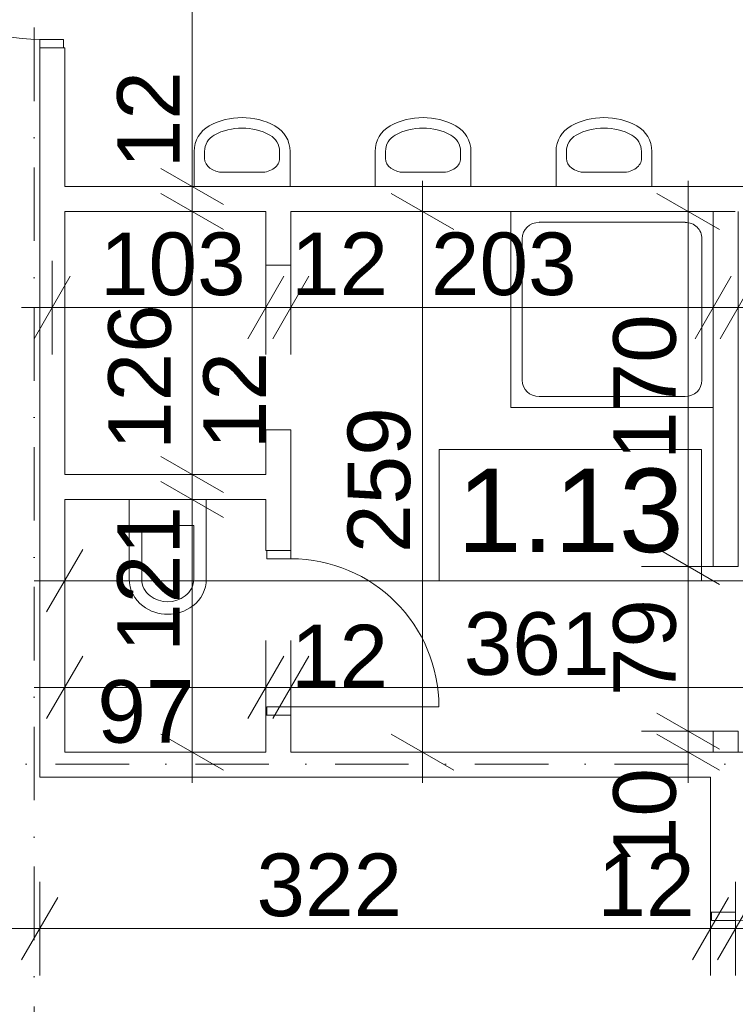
# Model space of a CAD drawing. Extents: x -283435 to 14216, y -77540 to 30522.
# Tile 152 of 177: x -31672 to -28239, y -67814 to -63094. Entities that reach past the tile are written whole.
import ezdxf

# ---------------------------------------------------------------- set-up
doc = ezdxf.new("R2010")
doc.units = 0
doc.header["$MEASUREMENT"] = 0
doc.linetypes.add('Kropki i Kreski', pattern=[670.277762, 352.777767, -176.388884, 0, -141.111112])
for name, color, linetype in [('Drzwi ArchiCAD', 7, 'Continuous'), ('SANITARNE', 7, 'Continuous'), ('WYMIARY', 7, 'Continuous'), ('ŚCIANY', 7, 'Continuous')]:
    doc.layers.add(name, color=color, linetype=linetype)
for name, color, linetype, lineweight in [('Drzwi ArchiCAD_Nr_Pióra__3', 3, 'Continuous', 18), ('Drzwi ArchiCAD_Nr_Pióra__7', 7, 'Continuous', 18), ('OPISY_Nr_Pióra__65', 65, 'Continuous', 18), ('OPISY_Nr_Pióra__86', 86, 'Continuous', 18), ('OSIE_Nr_Pióra__5', 5, 'Continuous', 18), ('OSIE_Nr_Pióra__7', 7, 'Continuous', 18), ('SANITARNE_Nr_Pióra__6', 6, 'Continuous', 9), ('WYMIARY_Nr_Pióra__4', 4, 'Continuous', 18), ('WYMIARY_Nr_Pióra__5', 5, 'Continuous', 18), ('ŚCIANY_Nr_Pióra__7', 7, 'Continuous', 18)]:
    doc.layers.add(name, color=color, linetype=linetype, lineweight=lineweight)
doc.styles.add('GENERATED_STYLE_1', font='arial.ttf')
doc.styles.add('GENERATED_STYLE_2', font='txt')
doc.dimstyles.new('GENERATED_STYLE__1', dxfattribs={"dimtxt": 300, "dimasz": 228, "dimexe": 0.18, "dimexo": 0, "dimgap": 0.09, "dimtad": 1, "dimdec": 0, "dimlfac": 0.1, "dimzin": 0, "dimdsep": 46, "dimtxsty": 'GENERATED_STYLE_2', "dimblk": 'ARROWHEAD_2', "dimblk1": 'ARROWHEAD_2', "dimblk2": 'ARROWHEAD_2', "dimcen": 0.09, "dimclrd": 256, "dimclre": 256, "dimclrt": 256, "dimazin": 0, "dimtfac": 1, "dimtdec": 4, "dimtmove": 0, "dimatfit": 3, "dimfxl": 1, "dimtolj": 1, "dimtzin": 0, "dimarcsym": 0})
doc.dimstyles.new('GENERATED_STYLE__2', dxfattribs={"dimtxt": 300, "dimasz": 228, "dimexe": 0.18, "dimexo": 0, "dimgap": 0.09, "dimtad": 1, "dimtih": 1, "dimtoh": 1, "dimdec": 0, "dimlfac": 0.1, "dimzin": 0, "dimdsep": 46, "dimtxsty": 'GENERATED_STYLE_2', "dimblk": 'ARROWHEAD_2', "dimblk1": 'ARROWHEAD_2', "dimblk2": 'ARROWHEAD_2', "dimcen": 0.09, "dimclrd": 256, "dimclre": 256, "dimclrt": 256, "dimazin": 0, "dimtfac": 1, "dimtdec": 4, "dimtmove": 0, "dimatfit": 3, "dimfxl": 1, "dimtolj": 1, "dimtzin": 0, "dimarcsym": 0})
doc.dimstyles.new('GENERATED_STYLE__3', dxfattribs={"dimtxt": 300, "dimasz": 228, "dimexe": 0.18, "dimexo": 0, "dimgap": 0.09, "dimtad": 1, "dimtih": 1, "dimtoh": 1, "dimdec": 0, "dimlfac": 0.1, "dimzin": 0, "dimdsep": 46, "dimtxsty": 'GENERATED_STYLE_2', "dimblk": 'ARROWHEAD_2', "dimblk1": 'ARROWHEAD_2', "dimblk2": 'ARROWHEAD_2', "dimcen": 0.09, "dimclrd": 256, "dimclre": 256, "dimclrt": 256, "dimazin": 0, "dimtfac": 1, "dimtdec": 4, "dimtmove": 2, "dimatfit": 3, "dimfxl": 1, "dimtolj": 1, "dimtzin": 0, "dimarcsym": 0})
doc.dimstyles.new('GENERATED_STYLE__4', dxfattribs={"dimtxt": 300, "dimasz": 228, "dimexe": 0.18, "dimexo": 0, "dimgap": 0.09, "dimtad": 1, "dimdec": 0, "dimlfac": 0.1, "dimzin": 0, "dimdsep": 46, "dimtxsty": 'GENERATED_STYLE_2', "dimblk": 'ARROWHEAD_2', "dimblk1": 'ARROWHEAD_2', "dimblk2": 'ARROWHEAD_2', "dimcen": 0.09, "dimclrd": 256, "dimclre": 256, "dimclrt": 256, "dimazin": 0, "dimtfac": 1, "dimtdec": 4, "dimtmove": 2, "dimatfit": 3, "dimfxl": 1, "dimtolj": 1, "dimtzin": 0, "dimarcsym": 0})

# ---------------------------------------------------------------- blocks, each defined once
blk = doc.blocks.new('Ściana_167', base_point=(-13406.1, -66665.5))
at = {"layer": 'ŚCIANY_Nr_Pióra__7', "linetype": 'Continuous'}
for p, q in [((-30490.8, -66605.5), (-31456.1, -66605.5)), ((-27720.8, -66605.5), (-30370.8, -66605.5)), ((-31576.1, -66725.5), (-28358.2, -66725.5))]:
    blk.add_line(p, q, dxfattribs=at)
blk = doc.blocks.new('D1 Drzwi proste 12_44')
at = {"layer": 'Drzwi ArchiCAD_Nr_Pióra__3', "linetype": 'Continuous'}
for p, q in [((410, 0), (410, 820)), ((-410, 0), (-450, 0)), ((-450, 0), (-450, -115)), ((-410, -115), (-410, 0)), ((450, 0), (410, 0)), ((410, 0), (410, -115)), ((450, -115), (450, 0)), ((-450, -115), (-410, -115)), ((410, -115), (450, -115))]:
    blk.add_line(p, q, dxfattribs=at)
blk.add_arc((410, 0), 820, 90, 180, dxfattribs=at)
at = {"layer": 'Drzwi ArchiCAD_Nr_Pióra__7', "linetype": 'Continuous'}
for p, q in [((-450, 0), (-450, -115)), ((450, 0), (450, -115))]:
    blk.add_line(p, q, dxfattribs=at)
blk = doc.blocks.new('Ściana_168', base_point=(-31516.1, -66665.5))
at = {"layer": 'ŚCIANY_Nr_Pióra__7', "linetype": 'Continuous'}
for p, q in [((-31576.1, -63228.6), (-31461.1, -63228.6)), ((-31576.1, -63228.6), (-31576.1, -66725.5)), ((-31461.1, -63228.6), (-31456.1, -63228.6)), ((-31456.1, -63893), (-31456.1, -63228.6)), ((-31456.1, -65274.4), (-31456.1, -64013)), ((-31456.1, -66605.5), (-31456.1, -65394.4))]:
    blk.add_line(p, q, dxfattribs=at)
at = {"layer": 'Drzwi ArchiCAD', "linetype": 'Continuous', "rotation": 90}
blk.add_blockref('D1 Drzwi proste 12_44', (-31576.1, -62778.6), dxfattribs=at)
blk = doc.blocks.new('D1 Drzwi proste 12_49')
at = {"layer": 'Drzwi ArchiCAD_Nr_Pióra__3', "linetype": 'Continuous'}
for p, q in [((450, 0), (450, 900)), ((-450, 0), (-490, 0)), ((-490, 0), (-490, -115)), ((-450, -115), (-450, 0)), ((490, 0), (450, 0)), ((450, 0), (450, -115)), ((490, -115), (490, 0)), ((-490, -115), (-450, -115)), ((450, -115), (490, -115))]:
    blk.add_line(p, q, dxfattribs=at)
blk.add_arc((450, 0), 900, 90, 180, dxfattribs=at)
at = {"layer": 'Drzwi ArchiCAD_Nr_Pióra__7', "linetype": 'Continuous'}
for p, q in [((-490, 0), (-490, -115)), ((490, 0), (490, -115))]:
    blk.add_line(p, q, dxfattribs=at)
blk = doc.blocks.new('Ściana_177', base_point=(-28358.2, -66665.5))
at = {"layer": 'ŚCIANY_Nr_Pióra__7', "linetype": 'Continuous'}
for p, q in [((-28358.2, -66725.5), (-28358.2, -67372.8)), ((-28353.2, -67372.8), (-28358.2, -67372.8)), ((-28238.2, -67372.8), (-28353.2, -67372.8))]:
    blk.add_line(p, q, dxfattribs=at)
at = {"layer": 'Drzwi ArchiCAD', "linetype": 'Continuous', "rotation": 270}
blk.add_blockref('D1 Drzwi proste 12_49', (-28238.2, -67862.8), dxfattribs=at)
blk = doc.blocks.new('Ściana_372', base_point=(-31516.1, -64013))
at = {"layer": 'ŚCIANY_Nr_Pióra__7', "linetype": 'Continuous'}
for p, q in [((-26760.8, -63893), (-31456.1, -63893)), ((-31456.1, -64013), (-30490.8, -64013)), ((-30370.8, -64013), (-28345.2, -64013))]:
    blk.add_line(p, q, dxfattribs=at)
blk = doc.blocks.new('D1 Drzwi proste 12_129')
at = {"layer": 'Drzwi ArchiCAD_Nr_Pióra__3', "linetype": 'Continuous'}
for p, q in [((355, 0), (355, 710)), ((-355, 0), (-395, 0)), ((-395, 0), (-395, -115)), ((-355, -115), (-355, 0)), ((395, 0), (355, 0)), ((355, 0), (355, -115)), ((395, -115), (395, 0)), ((-395, -115), (-355, -115)), ((355, -115), (395, -115))]:
    blk.add_line(p, q, dxfattribs=at)
blk.add_arc((355, 0), 710, 90, 180, dxfattribs=at)
at = {"layer": 'Drzwi ArchiCAD_Nr_Pióra__7', "linetype": 'Continuous'}
for p, q in [((-395, 0), (-395, -115)), ((395, 0), (395, -115))]:
    blk.add_line(p, q, dxfattribs=at)
blk = doc.blocks.new('Puste drzwi_11')
at = {"layer": 'Drzwi ArchiCAD_Nr_Pióra__7', "linetype": 'Continuous'}
for p, q in [((-395, 0), (-395, -120)), ((395, 0), (395, -120))]:
    blk.add_line(p, q, dxfattribs=at)
blk = doc.blocks.new('Ściana_374', base_point=(-30370.8, -66665.5))
at = {"layer": 'ŚCIANY_Nr_Pióra__7', "linetype": 'Continuous'}
for p, q in [((-30490.8, -64013), (-30490.8, -64270.7)), ((-30370.8, -64270.7), (-30370.8, -64013)), ((-30490.8, -65060.7), (-30490.8, -65274.4)), ((-30370.8, -65638.1), (-30370.8, -65060.7)), ((-30490.8, -65394.4), (-30490.8, -65638.1)), ((-30485.8, -65638.1), (-30490.8, -65638.1)), ((-30370.8, -65638.1), (-30485.8, -65638.1)), ((-30485.8, -66428.1), (-30490.8, -66428.1)), ((-30490.8, -66428.1), (-30490.8, -66605.5)), ((-30370.8, -66428.1), (-30485.8, -66428.1)), ((-30370.8, -66605.5), (-30370.8, -66428.1))]:
    blk.add_line(p, q, dxfattribs=at)
at = {"layer": 'Drzwi ArchiCAD', "linetype": 'Continuous', "rotation": 270}
for name, p in [('Puste drzwi_11', (-30370.8, -64665.7)), ('D1 Drzwi proste 12_129', (-30370.8, -66033.1))]:
    blk.add_blockref(name, p, dxfattribs=at)
blk = doc.blocks.new('Ściana_371', base_point=(-31516.1, -65394.4))
at = {"layer": 'ŚCIANY_Nr_Pióra__7', "linetype": 'Continuous'}
for p, q in [((-30490.8, -65274.4), (-31456.1, -65274.4)), ((-31456.1, -65394.4), (-30490.8, -65394.4))]:
    blk.add_line(p, q, dxfattribs=at)
blk = doc.blocks.new('Puste drzwi_12')
at = {"layer": 'Drzwi ArchiCAD_Nr_Pióra__7', "linetype": 'Continuous'}
for p, q in [((-395, 0), (-395, -120)), ((395, 0), (395, -120))]:
    blk.add_line(p, q, dxfattribs=at)
blk = doc.blocks.new('Ściana_370', base_point=(-28345.2, -64013))
at = {"layer": 'ŚCIANY_Nr_Pióra__7', "linetype": 'Continuous'}
for p, q in [((-28345.2, -64013), (-28345.2, -65714.5)), ((-28225.2, -65714.5), (-28225.2, -64013)), ((-28345.2, -66504.5), (-28345.2, -66605.5)), ((-28225.2, -66605.5), (-28225.2, -66504.5)), ((-28345.2, -66605.5), (-28225.2, -66605.5))]:
    blk.add_line(p, q, dxfattribs=at)
at = {"layer": 'Drzwi ArchiCAD', "linetype": 'Continuous', "rotation": 270}
blk.add_blockref('Puste drzwi_12', (-28225.2, -66109.5), dxfattribs=at)
blk = doc.blocks.new('Umywalka 01 12_5')
at = {"layer": 'SANITARNE_Nr_Pióra__6', "linetype": 'Continuous'}
for p, q in [((-230, 0), (-230, -168)), ((230, 0), (-230, 0)), ((230, 0), (230, -168)), ((-91.1, -67.7), (-91.1, -67.7)), ((91.1, -67.7), (-91.1, -67.7)), ((-180, -134.4), (-180, -168)), ((180, -134.4), (180, -168))]:
    blk.add_line(p, q, dxfattribs=at)
for centre, radius, start, end in [((-91.1, -168), 138.9, 180, 241.5254), ((-91.1, -168), 88.9, 180, 241.5254), ((91.1, -168), 88.9, 298.4746, 0), ((91.1, -168), 138.9, 298.4746, 0), ((0, 0), 280, 241.5254, 298.4746), ((0, 0), 330, 241.5254, 298.4746)]:
    blk.add_arc(centre, radius, start, end, dxfattribs=at)
for centre, major_axis, start_param, end_param in [((-91.1, -134.4), (88.9, 0), 1.570796, 3.141593), ((91.1, -134.4), (-88.9, 0), 3.141593, 4.712389)]:
    blk.add_ellipse(centre, major_axis=major_axis, ratio=0.750558, start_param=start_param, end_param=end_param, dxfattribs=at)
blk = doc.blocks.new('Brodzik prysznicowy 12_10')
at = {"layer": 'SANITARNE_Nr_Pióra__6', "linetype": 'Continuous'}
for p, q in [((940, 970), (0, 970)), ((0, 970), (0, 0)), ((940, 0), (940, 970)), ((130.6, 916.1), (809.4, 916.1)), ((52.2, 134.7), (52.2, 835.3)), ((887.8, 134.7), (887.8, 835.3)), ((130.6, 53.9), (809.4, 53.9)), ((0, 0), (940, 0))]:
    blk.add_line(p, q, dxfattribs=at)
for centre, start_param, end_param in [((130.6, 835.3), 0, 1.570796), ((809.4, 835.3), 4.712389, 6.283185), ((130.6, 134.7), 1.570796, 3.141593), ((809.4, 134.7), 3.141593, 4.712389)]:
    blk.add_ellipse(centre, major_axis=(0, 80.8), ratio=0.969072, start_param=start_param, end_param=end_param, dxfattribs=at)
blk = doc.blocks.new('WC 12_2')
at = {"layer": 'SANITARNE_Nr_Pióra__6', "linetype": 'Continuous'}
for p, q in [((0, 170), (0, 550)), ((370, 550), (0, 550)), ((370, 170), (370, 550)), ((60, 425), (60, 170)), ((310, 425), (60, 425)), ((310, 170), (310, 425))]:
    blk.add_line(p, q, dxfattribs=at)
for centre, radius, start, end in [((162.5, 170), 162.5, 180, 233.1301), ((162.5, 170), 102.5, 180, 233.1301), ((207.5, 170), 102.5, 306.8699, 0), ((207.5, 170), 162.5, 306.8699, 0), ((185, 200), 140, 233.1301, 306.8699), ((185, 200), 200, 233.1301, 306.866)]:
    blk.add_arc(centre, radius, start, end, dxfattribs=at)
blk = doc.blocks.new('*D1923')
at = {"layer": 'WYMIARY_Nr_Pióra__4', "linetype": 'Continuous', "transparency": 16777216}
for p, q in [((-46921.5, -67676.4), (-46921.5, -67226.4)), ((-31576.1, -67676.4), (-31576.1, -67226.4)), ((-46834.9, -67301.4), (-47008.1, -67601.4)), ((-31489.5, -67301.4), (-31662.7, -67601.4)), ((-47068.2, -67451.4), (-46921.5, -67451.4)), ((-46921.5, -67451.4), (-31576.1, -67451.4))]:
    blk.add_line(p, q, dxfattribs=at)
at = {"layer": 'WYMIARY_Nr_Pióra__5', "transparency": 16777216, "insert": (-39761.7, -67091.4), "char_height": 300, "attachment_point": 1, "style": 'GENERATED_STYLE_1'}
blk.add_mtext('{1\xa0535}', dxfattribs=at)
blk = doc.blocks.new('ARROWHEAD_2')
at = {"linetype": 'Continuous'}
for p, q in [((-0.378, -0.655), (0.378, 0.655)), ((0, 0), (-1, 0))]:
    blk.add_line(p, q, dxfattribs=at)
blk = doc.blocks.new('*D1924')
at = {"layer": 'WYMIARY_Nr_Pióra__4', "linetype": 'Continuous', "transparency": 16777216}
for p, q in [((-31576.1, -67676.4), (-31576.1, -67226.4)), ((-28358.2, -67676.4), (-28358.2, -67226.4)), ((-31489.5, -67301.4), (-31662.7, -67601.4)), ((-28271.6, -67301.4), (-28444.8, -67601.4)), ((-31576.1, -67451.4), (-28358.2, -67451.4))]:
    blk.add_line(p, q, dxfattribs=at)
at = {"layer": 'WYMIARY_Nr_Pióra__5', "transparency": 16777216, "char_height": 300, "attachment_point": 1, "style": 'GENERATED_STYLE_1'}
for s, insert in [('{322}', (-30536.3, -67091.4)), ('{12}', (-28900.2, -67091.4))]:
    blk.add_mtext(s, dxfattribs=dict(at, insert=insert))
blk = doc.blocks.new('*D1925')
at = {"layer": 'WYMIARY_Nr_Pióra__4', "linetype": 'Continuous', "transparency": 16777216}
for p, q in [((-28358.2, -67676.4), (-28358.2, -67226.4)), ((-28238.2, -67676.4), (-28238.2, -67226.4)), ((-28271.6, -67301.4), (-28444.8, -67601.4)), ((-28151.6, -67301.4), (-28324.8, -67601.4)), ((-28358.2, -67451.4), (-28238.2, -67451.4))]:
    blk.add_line(p, q, dxfattribs=at)
blk = doc.blocks.new('*D1926')
at = {"layer": 'WYMIARY_Nr_Pióra__4', "linetype": 'Continuous', "transparency": 16777216}
for p, q in [((-28238.2, -67676.4), (-28238.2, -67226.4)), ((-27720.8, -67676.4), (-27720.8, -67226.4)), ((-28151.6, -67301.4), (-28324.8, -67601.4)), ((-27634.2, -67301.4), (-27807.4, -67601.4)), ((-28238.2, -67451.4), (-27720.8, -67451.4))]:
    blk.add_line(p, q, dxfattribs=at)
at = {"layer": 'WYMIARY_Nr_Pióra__5', "transparency": 16777216, "insert": (-28207.2, -66746.4), "char_height": 300, "attachment_point": 1, "style": 'GENERATED_STYLE_1'}
blk.add_mtext('{52}', dxfattribs=at)
blk = doc.blocks.new('*D1927')
at = {"layer": 'WYMIARY_Nr_Pióra__4', "linetype": 'Continuous', "transparency": 16777216}
for p, q in [((-27720.8, -67676.4), (-27720.8, -67226.4)), ((-26810.8, -67676.4), (-26810.8, -67226.4)), ((-27634.2, -67301.4), (-27807.4, -67601.4)), ((-26724.2, -67301.4), (-26897.4, -67601.4)), ((-27720.8, -67451.4), (-26810.8, -67451.4))]:
    blk.add_line(p, q, dxfattribs=at)
at = {"layer": 'WYMIARY_Nr_Pióra__5', "transparency": 16777216, "char_height": 300, "attachment_point": 1, "style": 'GENERATED_STYLE_1'}
for s, insert in [('{23}', (-26923.5, -66746.4)), ('{91}', (-27493.5, -67091.4))]:
    blk.add_mtext(s, dxfattribs=dict(at, insert=insert))
blk = doc.blocks.new('*D1928')
at = {"layer": 'WYMIARY_Nr_Pióra__4', "linetype": 'Continuous', "transparency": 16777216}
for p, q in [((-26810.8, -67676.4), (-26810.8, -67226.4)), ((-26580.8, -67676.4), (-26580.8, -67226.4)), ((-26724.2, -67301.4), (-26897.4, -67601.4)), ((-26494.2, -67301.4), (-26667.4, -67601.4)), ((-26810.8, -67451.4), (-26580.8, -67451.4))]:
    blk.add_line(p, q, dxfattribs=at)
blk = doc.blocks.new('*D1929')
at = {"layer": 'WYMIARY_Nr_Pióra__4', "linetype": 'Continuous', "transparency": 16777216}
for p, q in [((-26580.8, -67676.4), (-26580.8, -67226.4)), ((-25670.8, -67676.4), (-25670.8, -67226.4)), ((-26494.2, -67301.4), (-26667.4, -67601.4)), ((-25584.2, -67301.4), (-25757.4, -67601.4)), ((-26580.8, -67451.4), (-25670.8, -67451.4))]:
    blk.add_line(p, q, dxfattribs=at)
at = {"layer": 'WYMIARY_Nr_Pióra__5', "transparency": 16777216, "insert": (-26353.5, -67091.4), "char_height": 300, "attachment_point": 1, "style": 'GENERATED_STYLE_1'}
blk.add_mtext('{91}', dxfattribs=at)
blk = doc.blocks.new('*D1930')
at = {"layer": 'WYMIARY_Nr_Pióra__4', "linetype": 'Continuous', "transparency": 16777216}
for p, q in [((-25670.8, -67676.4), (-25670.8, -67226.4)), ((-20326.8, -67676.4), (-20326.8, -67226.4)), ((-25584.2, -67301.4), (-25757.4, -67601.4)), ((-20240.2, -67301.4), (-20413.4, -67601.4)), ((-25670.8, -67451.4), (-20326.8, -67451.4))]:
    blk.add_line(p, q, dxfattribs=at)
at = {"layer": 'WYMIARY_Nr_Pióra__5', "transparency": 16777216, "insert": (-23340.3, -67091.4), "char_height": 300, "attachment_point": 1, "style": 'GENERATED_STYLE_1'}
blk.add_mtext('{534}', dxfattribs=at)
blk = doc.blocks.new('*D1931')
at = {"layer": 'WYMIARY_Nr_Pióra__4', "linetype": 'Continuous', "transparency": 16777216}
for p, q in [((-20326.8, -67676.4), (-20326.8, -67226.4)), ((-19546.8, -67676.4), (-19546.8, -67226.4)), ((-20240.2, -67301.4), (-20413.4, -67601.4)), ((-19460.2, -67301.4), (-19633.4, -67601.4)), ((-20326.8, -67451.4), (-19546.8, -67451.4))]:
    blk.add_line(p, q, dxfattribs=at)
at = {"layer": 'WYMIARY_Nr_Pióra__5', "transparency": 16777216, "insert": (-20164.4, -67091.4), "char_height": 300, "attachment_point": 1, "style": 'GENERATED_STYLE_1'}
blk.add_mtext('{78}', dxfattribs=at)
blk = doc.blocks.new('*D1932')
at = {"layer": 'WYMIARY_Nr_Pióra__4', "linetype": 'Continuous', "transparency": 16777216}
for p, q in [((-19546.8, -67676.4), (-19546.8, -67226.4)), ((-15539.3, -67676.4), (-15539.3, -67226.4)), ((-19460.2, -67301.4), (-19633.4, -67601.4)), ((-15452.7, -67301.4), (-15625.9, -67601.4)), ((-19546.8, -67451.4), (-15539.3, -67451.4))]:
    blk.add_line(p, q, dxfattribs=at)
at = {"layer": 'WYMIARY_Nr_Pióra__5', "transparency": 16777216, "insert": (-17884.5, -67091.4), "char_height": 300, "attachment_point": 1, "style": 'GENERATED_STYLE_1'}
blk.add_mtext('{401}', dxfattribs=at)
blk = doc.blocks.new('*D1933')
at = {"layer": 'WYMIARY_Nr_Pióra__4', "linetype": 'Continuous', "transparency": 16777216}
for p, q in [((-15539.3, -67676.4), (-15539.3, -67226.4)), ((-14739.3, -67676.4), (-14739.3, -67226.4)), ((-15452.7, -67301.4), (-15625.9, -67601.4)), ((-14652.7, -67301.4), (-14825.9, -67601.4)), ((-15539.3, -67451.4), (-14739.3, -67451.4))]:
    blk.add_line(p, q, dxfattribs=at)
at = {"layer": 'WYMIARY_Nr_Pióra__5', "transparency": 16777216, "insert": (-15367, -67091.4), "char_height": 300, "attachment_point": 1, "style": 'GENERATED_STYLE_1'}
blk.add_mtext('{80}', dxfattribs=at)
blk = doc.blocks.new('*D1934')
at = {"layer": 'WYMIARY_Nr_Pióra__4', "linetype": 'Continuous', "transparency": 16777216}
for p, q in [((-14739.3, -67676.4), (-14739.3, -67226.4)), ((-13406.1, -67676.4), (-13406.1, -67226.4)), ((-14652.7, -67301.4), (-14825.9, -67601.4)), ((-13492.8, -67601.4), (-13319.5, -67301.4)), ((-14739.3, -67451.4), (-13406.1, -67451.4))]:
    blk.add_line(p, q, dxfattribs=at)
at = {"layer": 'WYMIARY_Nr_Pióra__5', "transparency": 16777216, "insert": (-14414.2, -67091.4), "char_height": 300, "attachment_point": 1, "style": 'GENERATED_STYLE_1'}
blk.add_mtext('{133}', dxfattribs=at)
blk = doc.blocks.new('*D1935')
at = {"layer": 'WYMIARY_Nr_Pióra__4', "linetype": 'Continuous', "transparency": 16777216}
for p, q in [((-13406.1, -67676.4), (-13406.1, -67226.4)), ((-13286.1, -67676.4), (-13286.1, -67226.4)), ((-13492.8, -67601.4), (-13319.5, -67301.4)), ((-13199.5, -67301.4), (-13372.8, -67601.4)), ((-13406.1, -67451.4), (-13286.1, -67451.4)), ((-13286.1, -67451.4), (-13139.4, -67451.4))]:
    blk.add_line(p, q, dxfattribs=at)
at = {"layer": 'WYMIARY_Nr_Pióra__5', "transparency": 16777216, "insert": (-13199.4, -67091.4), "char_height": 300, "attachment_point": 1, "style": 'GENERATED_STYLE_1'}
blk.add_mtext('{12}', dxfattribs=at)
blk = doc.blocks.new('*D1941')
at = {"layer": 'WYMIARY_Nr_Pióra__4', "linetype": 'Continuous', "transparency": 16777216}
for p, q in [((-30994.3, -65307.8), (-30694.3, -65481)), ((-30619.3, -65394.4), (-31069.3, -65394.4)), ((-30844.3, -66605.5), (-30844.3, -65394.4)), ((-30994.3, -66518.9), (-30694.3, -66692.1)), ((-30619.3, -66605.5), (-31069.3, -66605.5)), ((-30844.3, -66752.2), (-30844.3, -66605.5))]:
    blk.add_line(p, q, dxfattribs=at)
at = {"layer": 'WYMIARY_Nr_Pióra__5', "transparency": 16777216, "insert": (-31204.3, -66124.8), "char_height": 300, "attachment_point": 1, "rotation": 90, "style": 'GENERATED_STYLE_1'}
blk.add_mtext('{121}', dxfattribs=at)
blk = doc.blocks.new('*D1942')
at = {"layer": 'WYMIARY_Nr_Pióra__4', "linetype": 'Continuous', "transparency": 16777216}
for p, q in [((-30994.3, -65187.8), (-30694.3, -65361)), ((-30619.3, -65274.4), (-31069.3, -65274.4)), ((-30844.3, -65394.4), (-30844.3, -65274.4)), ((-30994.3, -65307.8), (-30694.3, -65481)), ((-30619.3, -65394.4), (-31069.3, -65394.4))]:
    blk.add_line(p, q, dxfattribs=at)
blk = doc.blocks.new('*D1943')
at = {"layer": 'WYMIARY_Nr_Pióra__4', "linetype": 'Continuous', "transparency": 16777216}
for p, q in [((-30994.3, -63926.4), (-30694.3, -64099.6)), ((-30619.3, -64013), (-31069.3, -64013)), ((-30844.3, -65274.4), (-30844.3, -64013)), ((-30994.3, -65187.8), (-30694.3, -65361)), ((-30619.3, -65274.4), (-31069.3, -65274.4))]:
    blk.add_line(p, q, dxfattribs=at)
at = {"layer": 'WYMIARY_Nr_Pióra__5', "transparency": 16777216, "char_height": 300, "attachment_point": 1, "rotation": 90, "style": 'GENERATED_STYLE_1'}
for s, insert in [('{126}', (-31247.2, -65157)), ('{12}', (-30790.8, -65153.4))]:
    blk.add_mtext(s, dxfattribs=dict(at, insert=insert))
blk = doc.blocks.new('*D1944')
at = {"layer": 'WYMIARY_Nr_Pióra__4', "linetype": 'Continuous', "transparency": 16777216}
for p, q in [((-30994.3, -63806.4), (-30694.3, -63979.6)), ((-30619.3, -63893), (-31069.3, -63893)), ((-30844.3, -64013), (-30844.3, -63893)), ((-30994.3, -63926.4), (-30694.3, -64099.6)), ((-30619.3, -64013), (-31069.3, -64013))]:
    blk.add_line(p, q, dxfattribs=at)
blk = doc.blocks.new('*D1945')
at = {"layer": 'WYMIARY_Nr_Pióra__4', "linetype": 'Continuous', "transparency": 16777216}
for p, q in [((-30844.3, -60813), (-30844.3, -60666.3)), ((-30694.3, -60899.6), (-30994.3, -60726.4)), ((-30619.3, -60813), (-31069.3, -60813)), ((-30844.3, -63893), (-30844.3, -60813)), ((-30994.3, -63806.4), (-30694.3, -63979.6)), ((-30619.3, -63893), (-31069.3, -63893))]:
    blk.add_line(p, q, dxfattribs=at)
at = {"layer": 'WYMIARY_Nr_Pióra__5', "transparency": 16777216, "char_height": 300, "attachment_point": 1, "rotation": 90, "style": 'GENERATED_STYLE_1'}
for s, insert in [('{308}', (-31178.8, -61937.6)), ('{12}', (-31204.3, -63806.3))]:
    blk.add_mtext(s, dxfattribs=dict(at, insert=insert))
blk = doc.blocks.new('*D1946')
at = {"layer": 'WYMIARY_Nr_Pióra__4', "linetype": 'Continuous', "transparency": 16777216}
for p, q in [((-31456.1, -66519.7), (-31456.1, -66069.7)), ((-30490.8, -66519.7), (-30490.8, -66069.7)), ((-31369.5, -66144.7), (-31542.7, -66444.7)), ((-30404.2, -66144.7), (-30577.4, -66444.7)), ((-31602.8, -66294.7), (-31456.1, -66294.7)), ((-31456.1, -66294.7), (-30490.8, -66294.7))]:
    blk.add_line(p, q, dxfattribs=at)
at = {"layer": 'WYMIARY_Nr_Pióra__5', "transparency": 16777216, "insert": (-31299.6, -66260.1), "char_height": 300, "attachment_point": 1, "style": 'GENERATED_STYLE_1'}
blk.add_mtext('{97}', dxfattribs=at)
blk = doc.blocks.new('*D1947')
at = {"layer": 'WYMIARY_Nr_Pióra__4', "linetype": 'Continuous', "transparency": 16777216}
for p, q in [((-30490.8, -66519.7), (-30490.8, -66069.7)), ((-30370.8, -66519.7), (-30370.8, -66069.7)), ((-30404.2, -66144.7), (-30577.4, -66444.7)), ((-30284.2, -66144.7), (-30457.4, -66444.7)), ((-30490.8, -66294.7), (-30370.8, -66294.7))]:
    blk.add_line(p, q, dxfattribs=at)
at = {"layer": 'WYMIARY_Nr_Pióra__5', "transparency": 16777216, "insert": (-30370.8, -65994.7), "char_height": 300, "attachment_point": 1, "style": 'GENERATED_STYLE_1'}
blk.add_mtext('{12}', dxfattribs=at)
blk = doc.blocks.new('*D1948')
at = {"layer": 'WYMIARY_Nr_Pióra__4', "linetype": 'Continuous', "transparency": 16777216}
for p, q in [((-30370.8, -66519.7), (-30370.8, -66069.7)), ((-26760.8, -66519.7), (-26760.8, -66069.7)), ((-30284.2, -66144.7), (-30457.4, -66444.7)), ((-26847.4, -66444.7), (-26674.2, -66144.7)), ((-30370.8, -66294.7), (-26760.8, -66294.7))]:
    blk.add_line(p, q, dxfattribs=at)
at = {"layer": 'WYMIARY_Nr_Pióra__5', "transparency": 16777216, "char_height": 300, "attachment_point": 1, "style": 'GENERATED_STYLE_1'}
for s, insert in [('{361}', (-29541.8, -65934.7)), ('{12}', (-30370.8, -65994.7))]:
    blk.add_mtext(s, dxfattribs=dict(at, insert=insert))
blk = doc.blocks.new('*D1949')
at = {"layer": 'WYMIARY_Nr_Pióra__4', "linetype": 'Continuous', "transparency": 16777216}
for p, q in [((-26760.8, -66519.7), (-26760.8, -66069.7)), ((-26640.8, -66519.7), (-26640.8, -66069.7)), ((-26847.4, -66444.7), (-26674.2, -66144.7)), ((-26554.2, -66144.7), (-26727.4, -66444.7)), ((-26760.8, -66294.7), (-26640.8, -66294.7)), ((-26640.8, -66294.7), (-26494.1, -66294.7))]:
    blk.add_line(p, q, dxfattribs=at)
at = {"layer": 'WYMIARY_Nr_Pióra__5', "transparency": 16777216, "insert": (-26525.9, -65934.7), "char_height": 300, "attachment_point": 1, "style": 'GENERATED_STYLE_1'}
blk.add_mtext('{12}', dxfattribs=at)
blk = doc.blocks.new('*D1950')
at = {"layer": 'WYMIARY_Nr_Pióra__4', "linetype": 'Continuous', "transparency": 16777216}
for p, q in [((-29739.2, -64013), (-29739.2, -63866.3)), ((-29589.2, -64099.6), (-29889.2, -63926.4)), ((-29514.2, -64013), (-29964.2, -64013)), ((-29739.2, -66605.5), (-29739.2, -64013)), ((-29889.2, -66518.9), (-29589.2, -66692.1)), ((-29514.2, -66605.5), (-29964.2, -66605.5)), ((-29739.2, -66752.2), (-29739.2, -66605.5))]:
    blk.add_line(p, q, dxfattribs=at)
at = {"layer": 'WYMIARY_Nr_Pióra__5', "transparency": 16777216, "insert": (-30099.2, -65650.7), "char_height": 300, "attachment_point": 1, "rotation": 90, "style": 'GENERATED_STYLE_1'}
blk.add_mtext('{259}', dxfattribs=at)
blk = doc.blocks.new('*D1951')
at = {"layer": 'WYMIARY_Nr_Pióra__4', "linetype": 'Continuous', "transparency": 16777216}
for p, q in [((-31516.1, -64699), (-31516.1, -64249)), ((-30490.8, -64699), (-30490.8, -64249)), ((-31429.5, -64324), (-31602.7, -64624)), ((-30404.2, -64324), (-30577.4, -64624)), ((-31662.8, -64474), (-31516.1, -64474)), ((-31516.1, -64474), (-30490.8, -64474))]:
    blk.add_line(p, q, dxfattribs=at)
at = {"layer": 'WYMIARY_Nr_Pióra__5', "transparency": 16777216, "insert": (-31287.1, -64114), "char_height": 300, "attachment_point": 1, "style": 'GENERATED_STYLE_1'}
blk.add_mtext('{103}', dxfattribs=at)
blk = doc.blocks.new('*D1952')
at = {"layer": 'WYMIARY_Nr_Pióra__4', "linetype": 'Continuous', "transparency": 16777216}
for p, q in [((-30490.8, -64699), (-30490.8, -64249)), ((-30370.8, -64699), (-30370.8, -64249)), ((-30404.2, -64324), (-30577.4, -64624)), ((-30284.2, -64324), (-30457.4, -64624)), ((-30490.8, -64474), (-30370.8, -64474))]:
    blk.add_line(p, q, dxfattribs=at)
at = {"layer": 'WYMIARY_Nr_Pióra__5', "transparency": 16777216, "insert": (-30370.8, -64114), "char_height": 300, "attachment_point": 1, "style": 'GENERATED_STYLE_1'}
blk.add_mtext('{12}', dxfattribs=at)
blk = doc.blocks.new('*D1953')
at = {"layer": 'WYMIARY_Nr_Pióra__4', "linetype": 'Continuous', "transparency": 16777216}
for p, q in [((-30370.8, -64699), (-30370.8, -64249)), ((-28345.2, -64699), (-28345.2, -64249)), ((-30284.2, -64324), (-30457.4, -64624)), ((-28258.6, -64324), (-28431.8, -64624)), ((-30370.8, -64474), (-28345.2, -64474))]:
    blk.add_line(p, q, dxfattribs=at)
at = {"layer": 'WYMIARY_Nr_Pióra__5', "transparency": 16777216, "char_height": 300, "attachment_point": 1, "style": 'GENERATED_STYLE_1'}
for s, insert in [('{12}', (-30370.8, -64114)), ('{203}', (-29699.5, -64114))]:
    blk.add_mtext(s, dxfattribs=dict(at, insert=insert))
blk = doc.blocks.new('*D1954')
at = {"layer": 'WYMIARY_Nr_Pióra__4', "linetype": 'Continuous', "transparency": 16777216}
for p, q in [((-28345.2, -64699), (-28345.2, -64249)), ((-28225.2, -64699), (-28225.2, -64249)), ((-28258.6, -64324), (-28431.8, -64624)), ((-28138.6, -64324), (-28311.8, -64624)), ((-28345.2, -64474), (-28225.2, -64474))]:
    blk.add_line(p, q, dxfattribs=at)
at = {"layer": 'WYMIARY_Nr_Pióra__5', "transparency": 16777216, "insert": (-28225.2, -64665.7), "char_height": 300, "attachment_point": 1, "style": 'GENERATED_STYLE_1'}
blk.add_mtext('{12}', dxfattribs=at)
blk = doc.blocks.new('*D1955')
at = {"layer": 'WYMIARY_Nr_Pióra__4', "linetype": 'Continuous', "transparency": 16777216}
for p, q in [((-28225.2, -64699), (-28225.2, -64249)), ((-26760.8, -64699), (-26760.8, -64249)), ((-28138.6, -64324), (-28311.8, -64624)), ((-26847.4, -64624), (-26674.2, -64324)), ((-28225.2, -64474), (-26760.8, -64474)), ((-26760.8, -64474), (-26614.1, -64474))]:
    blk.add_line(p, q, dxfattribs=at)
at = {"layer": 'WYMIARY_Nr_Pióra__5', "transparency": 16777216, "char_height": 300, "attachment_point": 1, "style": 'GENERATED_STYLE_1'}
for s, insert in [('{146}', (-27923.8, -64114)), ('{12}', (-28225.2, -64665.7))]:
    blk.add_mtext(s, dxfattribs=dict(at, insert=insert))
blk = doc.blocks.new('*D1956')
at = {"layer": 'WYMIARY_Nr_Pióra__4', "linetype": 'Continuous', "transparency": 16777216}
for p, q in [((-28614.8, -66417.9), (-28314.8, -66591.1)), ((-28239.8, -66504.5), (-28689.8, -66504.5)), ((-28464.8, -66605.5), (-28464.8, -66504.5)), ((-28614.8, -66518.9), (-28314.8, -66692.1)), ((-28239.8, -66605.5), (-28689.8, -66605.5)), ((-28464.8, -66752.2), (-28464.8, -66605.5))]:
    blk.add_line(p, q, dxfattribs=at)
at = {"layer": 'WYMIARY_Nr_Pióra__5', "transparency": 16777216, "insert": (-28824.8, -67147.5), "char_height": 300, "attachment_point": 1, "rotation": 90, "style": 'GENERATED_STYLE_1'}
blk.add_mtext('{10}', dxfattribs=at)
blk = doc.blocks.new('*D1957')
at = {"layer": 'WYMIARY_Nr_Pióra__4', "linetype": 'Continuous', "transparency": 16777216}
for p, q in [((-28614.8, -65627.9), (-28314.8, -65801.1)), ((-28239.8, -65714.5), (-28689.8, -65714.5)), ((-28464.8, -66504.5), (-28464.8, -65714.5)), ((-28614.8, -66417.9), (-28314.8, -66591.1)), ((-28239.8, -66504.5), (-28689.8, -66504.5))]:
    blk.add_line(p, q, dxfattribs=at)
at = {"layer": 'WYMIARY_Nr_Pióra__5', "transparency": 16777216, "insert": (-28824.8, -66337.2), "char_height": 300, "attachment_point": 1, "rotation": 90, "style": 'GENERATED_STYLE_1'}
blk.add_mtext('{79}', dxfattribs=at)
blk = doc.blocks.new('*D1958')
at = {"layer": 'WYMIARY_Nr_Pióra__4', "linetype": 'Continuous', "transparency": 16777216}
for p, q in [((-28464.8, -64013), (-28464.8, -63866.3)), ((-28314.8, -64099.6), (-28614.8, -63926.4)), ((-28239.8, -64013), (-28689.8, -64013)), ((-28464.8, -65714.5), (-28464.8, -64013)), ((-28614.8, -65627.9), (-28314.8, -65801.1)), ((-28239.8, -65714.5), (-28689.8, -65714.5))]:
    blk.add_line(p, q, dxfattribs=at)
at = {"layer": 'WYMIARY_Nr_Pióra__5', "transparency": 16777216, "insert": (-28824.8, -65205.2), "char_height": 300, "attachment_point": 1, "rotation": 90, "style": 'GENERATED_STYLE_1'}
blk.add_mtext('{170}', dxfattribs=at)
blk = doc.blocks.new('*D1959')
at = {"layer": 'WYMIARY_Nr_Pióra__4', "linetype": 'Continuous', "transparency": 16777216}
for p, q in [((-31456.1, -66008.3), (-31456.1, -65558.3)), ((-26760.8, -66008.3), (-26760.8, -65558.3)), ((-31369.5, -65633.3), (-31542.7, -65933.3)), ((-26847.4, -65933.3), (-26674.2, -65633.3)), ((-31602.8, -65783.3), (-31456.1, -65783.3)), ((-31456.1, -65783.3), (-26760.8, -65783.3)), ((-26760.8, -65783.3), (-26614.1, -65783.3))]:
    blk.add_line(p, q, dxfattribs=at)
at = {"layer": 'WYMIARY_Nr_Pióra__5', "transparency": 16777216, "insert": (-27890.2, -65423.3), "char_height": 300, "attachment_point": 1, "style": 'GENERATED_STYLE_1'}
blk.add_mtext('{470}', dxfattribs=at)
blk = doc.blocks.new('*D1962')
at = {"layer": 'WYMIARY_Nr_Pióra__4', "linetype": 'Continuous', "transparency": 16777216}
for p, q in [((-27488.2, -66725.5), (-27488.2, -66578.8)), ((-27338.2, -66812.1), (-27638.2, -66638.9)), ((-27263.2, -66725.5), (-27713.2, -66725.5)), ((-27488.2, -69123.2), (-27488.2, -66725.5)), ((-27638.2, -69036.6), (-27338.2, -69209.8)), ((-27263.2, -69123.2), (-27713.2, -69123.2))]:
    blk.add_line(p, q, dxfattribs=at)
at = {"layer": 'WYMIARY_Nr_Pióra__5', "transparency": 16777216, "insert": (-27848.2, -68265.8), "char_height": 300, "attachment_point": 1, "rotation": 90, "style": 'GENERATED_STYLE_1'}
blk.add_mtext('{240}', dxfattribs=at)
blk = doc.blocks.new('*D1963')
at = {"layer": 'WYMIARY_Nr_Pióra__4', "linetype": 'Continuous', "transparency": 16777216}
for p, q in [((-32160.8, -63142), (-31860.8, -63315.2)), ((-31785.8, -63228.6), (-32235.8, -63228.6)), ((-32010.8, -66725.5), (-32010.8, -63228.6)), ((-32160.8, -66638.9), (-31860.8, -66812.1)), ((-31785.8, -66725.5), (-32235.8, -66725.5)), ((-32010.8, -66872.2), (-32010.8, -66725.5))]:
    blk.add_line(p, q, dxfattribs=at)
at = {"layer": 'WYMIARY_Nr_Pióra__5', "transparency": 16777216, "insert": (-32370.8, -65318.5), "char_height": 300, "attachment_point": 1, "rotation": 90, "style": 'GENERATED_STYLE_1'}
blk.add_mtext('{350}', dxfattribs=at)
blk = doc.blocks.new('*D1964')
at = {"layer": 'WYMIARY_Nr_Pióra__4', "linetype": 'Continuous', "transparency": 16777216}
for p, q in [((-32160.8, -62242), (-31860.8, -62415.2)), ((-31785.8, -62328.6), (-32235.8, -62328.6)), ((-32010.8, -63228.6), (-32010.8, -62328.6)), ((-32160.8, -63142), (-31860.8, -63315.2)), ((-31785.8, -63228.6), (-32235.8, -63228.6))]:
    blk.add_line(p, q, dxfattribs=at)
at = {"layer": 'WYMIARY_Nr_Pióra__5', "transparency": 16777216, "insert": (-32370.8, -63006.2), "char_height": 300, "attachment_point": 1, "rotation": 90, "style": 'GENERATED_STYLE_1'}
blk.add_mtext('{90}', dxfattribs=at)
blk = doc.blocks.new('*D1965')
at = {"layer": 'WYMIARY_Nr_Pióra__4', "linetype": 'Continuous', "transparency": 16777216}
for p, q in [((-32010.8, -60813), (-32010.8, -60666.3)), ((-31860.8, -60899.6), (-32160.8, -60726.4)), ((-31785.8, -60813), (-32235.8, -60813)), ((-32010.8, -62328.6), (-32010.8, -60813)), ((-32160.8, -62242), (-31860.8, -62415.2)), ((-31785.8, -62328.6), (-32235.8, -62328.6))]:
    blk.add_line(p, q, dxfattribs=at)
at = {"layer": 'WYMIARY_Nr_Pióra__5', "transparency": 16777216, "insert": (-32370.8, -61912.3), "char_height": 300, "attachment_point": 1, "rotation": 90, "style": 'GENERATED_STYLE_1'}
blk.add_mtext('{152}', dxfattribs=at)
blk = doc.blocks.new('*D1966')
at = {"layer": 'WYMIARY_Nr_Pióra__4', "linetype": 'Continuous', "transparency": 16777216}
for p, q in [((-32903.7, -60813), (-32903.7, -60666.3)), ((-32753.7, -60899.6), (-33053.7, -60726.4)), ((-32678.7, -60813), (-33128.7, -60813)), ((-32903.7, -66725.5), (-32903.7, -60813)), ((-33053.7, -66638.9), (-32753.7, -66812.1)), ((-32678.7, -66725.5), (-33128.7, -66725.5)), ((-32903.7, -66872.2), (-32903.7, -66725.5))]:
    blk.add_line(p, q, dxfattribs=at)
at = {"layer": 'WYMIARY_Nr_Pióra__5', "transparency": 16777216, "insert": (-33263.7, -64110.7), "char_height": 300, "attachment_point": 1, "rotation": 90, "style": 'GENERATED_STYLE_1'}
blk.add_mtext('{591}', dxfattribs=at)

msp = doc.modelspace()

# ---------------------------------------------------------------- linework, layer by layer
at = {"layer": 'OPISY_Nr_Pióra__65', "linetype": 'Continuous', "flags": 128}
msp.add_lwpolyline([(-29659.9, -65154.7), (-28401, -65154.7), (-28401, -65783.3), (-29659.9, -65783.3)], close=True, dxfattribs=at)
at = {"layer": 'OSIE_Nr_Pióra__5', "linetype": 'Kropki i Kreski'}
msp.add_line((-31602.3, -57768.3), (-31602.3, -75484.6), dxfattribs=at)
at = {"layer": 'OSIE_Nr_Pióra__7', "linetype": 'Kropki i Kreski'}
msp.add_line((-233283.4, -66663), (11369.3, -66663), dxfattribs=at)

# ---------------------------------------------------------------- block references
at = {"layer": 'SANITARNE', "linetype": 'Continuous', "rotation": 180}
for p in [(-30605.2, -63893), (-29737.2, -63893), (-28869.2, -63893)]:
    msp.add_blockref('Umywalka 01 12_5', p, dxfattribs=at)
at = {"layer": 'SANITARNE', "linetype": 'Continuous', "xscale": -1, "rotation": 90}
msp.add_blockref('Brodzik prysznicowy 12_10', (-28345.2, -64013), dxfattribs=at)
at = {"layer": 'SANITARNE', "linetype": 'Continuous'}
msp.add_blockref('WC 12_2', (-31146.8, -65944.4), dxfattribs=at)
at = {"layer": 'ŚCIANY'}
for name, p in [('Ściana_168', (-31516.1, -66665.5)), ('Ściana_372', (-31516.1, -64013)), ('Ściana_374', (-30370.8, -66665.5)), ('Ściana_370', (-28345.2, -64013)), ('Ściana_371', (-31516.1, -65394.4)), ('Ściana_167', (-13406.1, -66665.5)), ('Ściana_177', (-28358.2, -66665.5))]:
    msp.add_blockref(name, p, dxfattribs=at)

# ---------------------------------------------------------------- texts
at = {"layer": 'OPISY_Nr_Pióra__86', "linetype": 'Continuous', "insert": (-29030.5, -65246.1), "char_height": 400, "attachment_point": 2, "style": 'GENERATED_STYLE_1'}
msp.add_mtext('{1.13}', dxfattribs=at)

# ---------------------------------------------------------------- dimensions: what is measured, and where the dimension line sits
at = {"layer": 'WYMIARY', "linetype": 'Continuous'}
for base, p1, p2, dimstyle, picture, middle in [((-32903.7, -66725.5), (-31576.1, -66725.5), (-31576.1, -60813), 'GENERATED_STYLE__1', '*D1966', (-33113.7, -63773.3)), ((-32010.8, -66725.5), (-31576.1, -62328.6), (-31516.1, -60813), 'GENERATED_STYLE__1', '*D1965', (-32220.8, -61574.9)), ((-30844.3, -66605.5), (-31456.1, -63893), (-31516.1, -60813), 'GENERATED_STYLE__4', '*D1945', (-31028.8, -61600.3)), ((-32010.8, -66725.5), (-31576.1, -63228.6), (-31576.1, -62328.6), 'GENERATED_STYLE__1', '*D1964', (-32220.8, -62781.3)), ((-32010.8, -66725.5), (-31576.1, -66725.5), (-31576.1, -63228.6), 'GENERATED_STYLE__1', '*D1963', (-32220.8, -64981.1)), ((-30844.3, -66605.5), (-31456.1, -64013), (-31456.1, -63893), 'GENERATED_STYLE__1', '*D1944', (-31054.3, -63581.3)), ((-29739.2, -66605.5), (-30370.8, -66605.5), (-30370.8, -64013), 'GENERATED_STYLE__1', '*D1950', (-29949.2, -65313.3)), ((-28464.8, -66605.5), (-28345.2, -65714.5), (-28345.2, -64013), 'GENERATED_STYLE__1', '*D1958', (-28674.8, -64867.9)), ((-30844.3, -66605.5), (-31456.1, -65274.4), (-31456.1, -64013), 'GENERATED_STYLE__4', '*D1943', (-31097.2, -64819.6)), ((-30844.3, -66605.5), (-31456.1, -65394.4), (-31456.1, -65274.4), 'GENERATED_STYLE__4', '*D1942', (-30640.8, -64928.5)), ((-30844.3, -66605.5), (-31456.1, -66605.5), (-31456.1, -65394.4), 'GENERATED_STYLE__4', '*D1941', (-31054.3, -65787.4)), ((-28464.8, -66605.5), (-28345.2, -66504.5), (-28345.2, -65714.5), 'GENERATED_STYLE__1', '*D1957', (-28674.8, -66112.3)), ((-28464.8, -66605.5), (-28345.2, -66605.5), (-28345.2, -66504.5), 'GENERATED_STYLE__1', '*D1956', (-28674.8, -66922.6)), ((-27488.2, -72955.8), (-28358.2, -69123.2), (-28238.2, -66725.5), 'GENERATED_STYLE__1', '*D1962', (-27698.2, -67928.5))]:
    dim = msp.add_linear_dim(base=base, p1=p1, p2=p2, angle=90, dimstyle=dimstyle, dxfattribs=at)
    dim.commit()
    dim.dimension.update_dxf_attribs({"geometry": picture, "text_midpoint": middle})
for base, p1, p2, dimstyle, picture, middle in [((-31516.1, -64474), (-31516.1, -64013), (-30490.8, -64013), 'GENERATED_STYLE__3', '*D1951', (-30949.7, -64264)), ((-31516.1, -64474), (-30490.8, -64013), (-30370.8, -64013), 'GENERATED_STYLE__3', '*D1952', (-30145.9, -64264)), ((-31516.1, -64474), (-30370.8, -64013), (-28345.2, -64013), 'GENERATED_STYLE__2', '*D1953', (-29362.1, -64264)), ((-31516.1, -64474), (-28345.2, -64013), (-28225.2, -64013), 'GENERATED_STYLE__3', '*D1954', (-28000.3, -64815.7)), ((-31516.1, -64474), (-28225.2, -64013), (-26760.8, -64013), 'GENERATED_STYLE__3', '*D1955', (-27586.4, -64264)), ((-31456.1, -65783.3), (-31456.1, -66605.5), (-26760.8, -66605.5), 'GENERATED_STYLE__3', '*D1959', (-27552.8, -65573.3)), ((-31456.1, -66294.7), (-30370.8, -66605.5), (-26760.8, -66605.5), 'GENERATED_STYLE__3', '*D1948', (-29204.4, -66084.7)), ((-31456.1, -66294.7), (-26760.8, -66605.5), (-26640.8, -66605.5), 'GENERATED_STYLE__3', '*D1949', (-26300.9, -66084.7)), ((-31456.1, -66294.7), (-30490.8, -66605.5), (-30370.8, -66605.5), 'GENERATED_STYLE__3', '*D1947', (-30145.9, -66144.7)), ((-31456.1, -66294.7), (-31456.1, -66605.5), (-30490.8, -66605.5), 'GENERATED_STYLE__3', '*D1946', (-31074.7, -66410.1)), ((-46921.5, -67451.4), (-27720.8, -66725.5), (-26810.8, -66605.5), 'GENERATED_STYLE__2', '*D1927', (-27268.6, -67241.4)), ((-46921.5, -67451.4), (-26810.8, -66605.5), (-26580.8, -66605.5), 'GENERATED_STYLE__2', '*D1928', (-26698.6, -66896.4)), ((-46921.5, -67451.4), (-26580.8, -66605.5), (-25670.8, -66725.5), 'GENERATED_STYLE__2', '*D1929', (-26128.6, -67241.4)), ((-46921.5, -67451.4), (-46921.5, -72955.8), (-31576.1, -66725.5), 'GENERATED_STYLE__2', '*D1923', (-39247.4, -67241.4)), ((-46921.5, -67451.4), (-31576.1, -66725.5), (-28358.2, -66725.5), 'GENERATED_STYLE__2', '*D1924', (-30198.9, -67241.4)), ((-46921.5, -67451.4), (-28358.2, -66725.5), (-28238.2, -66725.5), 'GENERATED_STYLE__2', '*D1925', (-28675.3, -67241.4)), ((-46921.5, -67451.4), (-28238.2, -66725.5), (-27720.8, -66725.5), 'GENERATED_STYLE__2', '*D1926', (-27982.3, -66896.4)), ((-46921.5, -67451.4), (-25670.8, -66725.5), (-20326.8, -66725.5), 'GENERATED_STYLE__2', '*D1930', (-23002.9, -67241.4)), ((-46921.5, -67451.4), (-20326.8, -66725.5), (-19546.8, -66725.5), 'GENERATED_STYLE__2', '*D1931', (-19939.5, -67241.4)), ((-46921.5, -67451.4), (-19546.8, -66725.5), (-15539.3, -66725.5), 'GENERATED_STYLE__2', '*D1932', (-17547.2, -67241.4)), ((-46921.5, -67451.4), (-15539.3, -66725.5), (-14739.3, -66725.5), 'GENERATED_STYLE__2', '*D1933', (-15142.1, -67241.4)), ((-46921.5, -67451.4), (-14739.3, -66725.5), (-13406.1, -66809.4), 'GENERATED_STYLE__2', '*D1934', (-14076.9, -67241.4)), ((-46921.5, -67451.4), (-13406.1, -66809.4), (-13286.1, -66809.4), 'GENERATED_STYLE__2', '*D1935', (-12974.5, -67241.4))]:
    dim = msp.add_linear_dim(base=base, p1=p1, p2=p2, dimstyle=dimstyle, dxfattribs=at)
    dim.commit()
    dim.dimension.update_dxf_attribs({"geometry": picture, "text_midpoint": middle})

doc.saveas('drawing.dxf')
